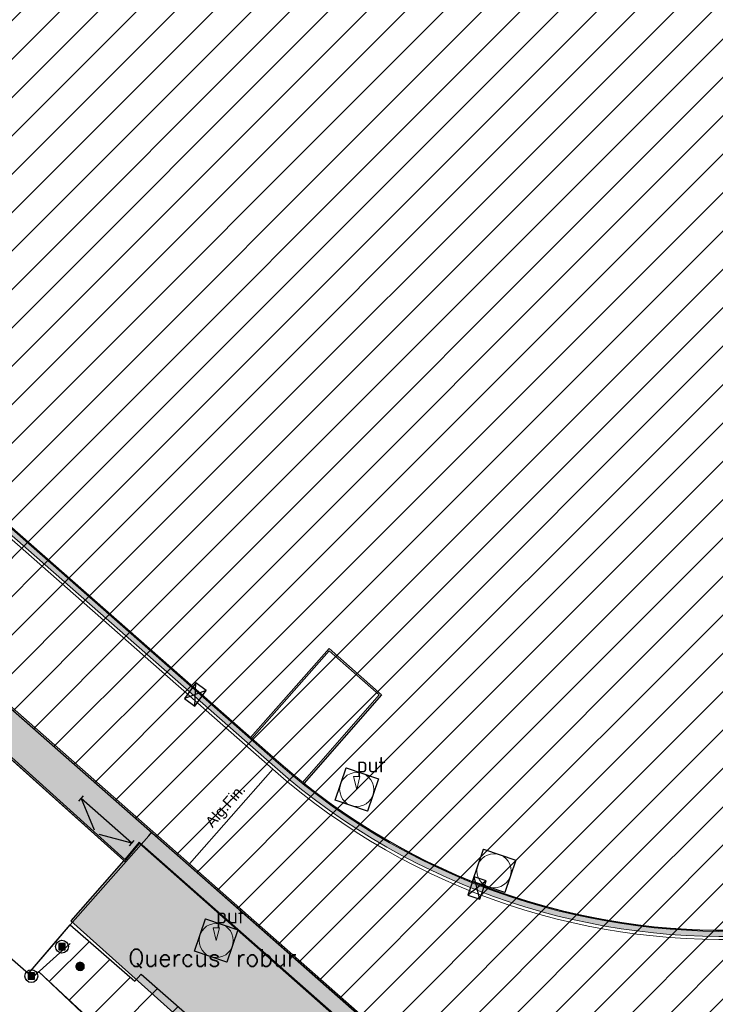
# Model space of a CAD drawing. Header units: metres. Extents: x 102852 to 106916, y 385458 to 392749.
# Tile 19 of 47: x 105008 to 105049, y 388151 to 388209. Entities that reach past the tile are written whole.
import ezdxf
from ezdxf.enums import TextEntityAlignment as Align

# ---------------------------------------------------------------- set-up
doc = ezdxf.new("R2010")
doc.units = ezdxf.units.M
for name, color, linetype, lineweight in [('0-ATLETIEK', 31, 'Continuous', 30), ('0-BEPLANTING', 14, 'Continuous', 30), ('0-GRAS SPORTVELDEN', 3, 'Continuous', 30), ('0-VERHARDING', 9, 'Continuous', 30), ('al-ondergrond-A', 252, 'Continuous', 15), ('B-WE-GR-GROND-S', 32, 'Continuous', 30), ('B-WE-GR-STRUIK-G', 90, 'Continuous', 13), ('B-WE-IE-MEUBILAIR_WEGMEUBILAIR-S', 7, 'Continuous', 30), ('B-WE-RI-HWA_KOLK_STRAATKOLK-S', 150, 'Continuous', 30), ('B-WE-RI-INSPECTIEPUT_ALGEMEEN-S', 7, 'Continuous', 30), ('B-WE-VH-KANTVERHARDING-G', 60, 'Continuous', 13), ('Bomen', 84, 'Continuous', 0), ('Boomsoort', 10, 'Continuous', 0), ('N-WE-IE-TERREINAFSCHEIDING_KUNSTMATIG_HEKWERK-G', 6, 'Continuous', 0), ('X-XX-AL-TEKENBLAD_HULPLIJN-G', 31, 'Continuous', 25), ('X-XX-AL-TEKST_ALGEMEEN-T', 7, 'Continuous', 13)]:
    doc.layers.add(name, color=color, linetype=linetype, lineweight=lineweight)
for name, color, linetype in [('Alg.Fin.', 7, 'Continuous'), ('B-10', 60, 'Continuous'), ('B-6', 60, 'Continuous'), ('B10', 60, 'Continuous'), ('goot', 31, 'Continuous'), ('maaitegel', 31, 'Continuous')]:
    doc.layers.add(name, color=color, linetype=linetype)
doc.styles.add('NLCS-ISO', font='NLCS-ISO.ttf')
doc.styles.add('NLCS-ISO-M200-T25', font='NLCS-ISO.ttf', dxfattribs={"height": 0.5})
doc.styles.get("Standard").update_dxf_attribs({"font": 'NLCS-ISO.ttf'})
doc.styles.add('Style-txt', font='txt.shx')

# ---------------------------------------------------------------- blocks, each defined once
blk = doc.blocks.new('B-SRI-PUT_VWA-SO')
at = {"lineweight": 0}
blk.add_circle((0, 0), 2, dxfattribs=at)
blk.add_3dface([(-2, 2), (2, 2), (2, -2), (-2, -2)])
blk.add_3dface([(2, -2), (2, 2), (-2, 2), (-2, -2)], dxfattribs=at)
blk = doc.blocks.new('opmerking')
at = {"layer": 'X-XX-AL-TEKST_ALGEMEEN-T'}
for p, q in [((-0.37, 1.5), (0, 0)), ((0.37, 1.5), (-0.37, 1.5)), ((0.37, 1.5), (0, 0))]:
    blk.add_line(p, q, dxfattribs=at)
blk = doc.blocks.new('opmerkingen_2')
at = {"layer": 'B-WE-GR-GROND-S'}
blk.add_blockref('opmerking', (0, 0), dxfattribs=at)
at = {"layer": 'X-XX-AL-TEKST_ALGEMEEN-T', "color": 7, "style": 'NLCS-ISO-M200-T25'}
blk.add_attdef('OPMERKINGEN', (0, 0), '', height=1.8, dxfattribs=at)
blk = doc.blocks.new('Straatkolk 300x450')
at = {"layer": 'B-WE-RI-HWA_KOLK_STRAATKOLK-S'}
for p, q in [((-1.13, -0.75), (1.13, 0.75)), ((1.13, -0.75), (-1.13, 0.75))]:
    blk.add_line(p, q, dxfattribs=at)
blk.add_3dface([(-1.13, -0.75), (1.13, -0.75), (1.13, 0.75), (-1.13, 0.75)], dxfattribs=at)
blk = doc.blocks.new('SIE-WEG_PAAL_VAST_4')
blk.add_hatch(color=256).paths.add_polyline_path([(-0.37, -0.37), (-0.37, 0.37), (0.37, 0.37), (0.37, -0.37)])
blk.add_circle((0, 0), 0.75)
blk.add_3dface([(0.37, 0.37), (-0.37, 0.37), (-0.37, -0.37), (0.37, -0.37)])
at = {"style": 'NLCS-ISO'}
blk.add_attdef('TYPE', (0, 0), '', height=1.75, dxfattribs=at)
blk = doc.blocks.new('MPOLYGON_411')
at = {"layer": 'Bomen', "flags": 128}
for points in [[(105011.137, 388153.508), (105011.132, 388153.459), (105011.632, 388153.459)], [(105011.132, 388153.459), (105011.137, 388153.41), (105011.627, 388153.41)], [(105011.132, 388153.459), (105011.632, 388153.459), (105011.627, 388153.41)], [(105011.151, 388153.555), (105011.137, 388153.508), (105011.627, 388153.508)], [(105011.137, 388153.508), (105011.627, 388153.508), (105011.632, 388153.459)], [(105011.137, 388153.41), (105011.151, 388153.364), (105011.613, 388153.364)], [(105011.137, 388153.41), (105011.627, 388153.41), (105011.613, 388153.364)], [(105011.174, 388153.598), (105011.151, 388153.555), (105011.613, 388153.555)], [(105011.151, 388153.555), (105011.613, 388153.555), (105011.627, 388153.508)], [(105011.205, 388153.636), (105011.174, 388153.598), (105011.59, 388153.598)], [(105011.174, 388153.598), (105011.59, 388153.598), (105011.613, 388153.555)], [(105011.243, 388153.667), (105011.205, 388153.636), (105011.559, 388153.636)], [(105011.205, 388153.636), (105011.559, 388153.636), (105011.59, 388153.598)], [(105011.286, 388153.69), (105011.243, 388153.667), (105011.521, 388153.667)], [(105011.243, 388153.667), (105011.521, 388153.667), (105011.559, 388153.636)], [(105011.333, 388153.704), (105011.286, 388153.69), (105011.478, 388153.69)], [(105011.286, 388153.69), (105011.478, 388153.69), (105011.521, 388153.667)], [(105011.382, 388153.709), (105011.333, 388153.704), (105011.431, 388153.704)], [(105011.333, 388153.704), (105011.431, 388153.704), (105011.478, 388153.69)], [(105011.151, 388153.364), (105011.174, 388153.32), (105011.59, 388153.32)], [(105011.151, 388153.364), (105011.613, 388153.364), (105011.59, 388153.32)], [(105011.174, 388153.32), (105011.205, 388153.282), (105011.559, 388153.282)], [(105011.174, 388153.32), (105011.59, 388153.32), (105011.559, 388153.282)], [(105011.205, 388153.282), (105011.243, 388153.251), (105011.521, 388153.251)], [(105011.205, 388153.282), (105011.559, 388153.282), (105011.521, 388153.251)], [(105011.243, 388153.251), (105011.286, 388153.228), (105011.478, 388153.228)], [(105011.243, 388153.251), (105011.521, 388153.251), (105011.478, 388153.228)], [(105011.286, 388153.228), (105011.333, 388153.214), (105011.431, 388153.214)], [(105011.286, 388153.228), (105011.478, 388153.228), (105011.431, 388153.214)], [(105011.333, 388153.214), (105011.431, 388153.214), (105011.382, 388153.209)]]:
    blk.add_lwpolyline(points, close=True, dxfattribs=at)
at = {"layer": 'Bomen', "color": 74, "true_color": 0x55aa00, "flags": 128}
for points in [[(105011.132, 388153.459), (105011.137, 388153.508)], [(105011.137, 388153.41), (105011.132, 388153.459)], [(105011.137, 388153.508), (105011.151, 388153.555)], [(105011.151, 388153.364), (105011.137, 388153.41)], [(105011.151, 388153.555), (105011.174, 388153.598)], [(105011.174, 388153.598), (105011.205, 388153.636)], [(105011.205, 388153.636), (105011.243, 388153.667)], [(105011.243, 388153.667), (105011.286, 388153.69)], [(105011.286, 388153.69), (105011.333, 388153.704)], [(105011.333, 388153.704), (105011.382, 388153.709)], [(105011.382, 388153.709), (105011.431, 388153.704)], [(105011.431, 388153.704), (105011.478, 388153.69)], [(105011.478, 388153.69), (105011.521, 388153.667)], [(105011.521, 388153.667), (105011.559, 388153.636)], [(105011.559, 388153.636), (105011.59, 388153.598)], [(105011.59, 388153.598), (105011.613, 388153.555)], [(105011.613, 388153.555), (105011.627, 388153.508)], [(105011.627, 388153.41), (105011.613, 388153.364)], [(105011.627, 388153.508), (105011.632, 388153.459)], [(105011.632, 388153.459), (105011.627, 388153.41)], [(105011.174, 388153.32), (105011.151, 388153.364)], [(105011.205, 388153.282), (105011.174, 388153.32)], [(105011.243, 388153.251), (105011.205, 388153.282)], [(105011.286, 388153.228), (105011.243, 388153.251)], [(105011.333, 388153.214), (105011.286, 388153.228)], [(105011.382, 388153.209), (105011.333, 388153.214)], [(105011.431, 388153.214), (105011.382, 388153.209)], [(105011.478, 388153.228), (105011.431, 388153.214)], [(105011.521, 388153.251), (105011.478, 388153.228)], [(105011.559, 388153.282), (105011.521, 388153.251)], [(105011.59, 388153.32), (105011.559, 388153.282)], [(105011.613, 388153.364), (105011.59, 388153.32)]]:
    blk.add_lwpolyline(points, dxfattribs=at)
at = {"layer": 'Bomen'}
for points in [[(105011.137, 388153.508), (105011.132, 388153.459), (105011.632, 388153.459)], [(105011.151, 388153.555), (105011.137, 388153.508), (105011.627, 388153.508)], [(105011.137, 388153.508), (105011.627, 388153.508), (105011.632, 388153.459)], [(105011.174, 388153.598), (105011.151, 388153.555), (105011.613, 388153.555)], [(105011.151, 388153.555), (105011.613, 388153.555), (105011.627, 388153.508)], [(105011.205, 388153.636), (105011.174, 388153.598), (105011.59, 388153.598)], [(105011.174, 388153.598), (105011.59, 388153.598), (105011.613, 388153.555)], [(105011.243, 388153.667), (105011.205, 388153.636), (105011.559, 388153.636)], [(105011.205, 388153.636), (105011.559, 388153.636), (105011.59, 388153.598)], [(105011.286, 388153.69), (105011.243, 388153.667), (105011.521, 388153.667)], [(105011.243, 388153.667), (105011.521, 388153.667), (105011.559, 388153.636)], [(105011.333, 388153.704), (105011.286, 388153.69), (105011.478, 388153.69)], [(105011.286, 388153.69), (105011.478, 388153.69), (105011.521, 388153.667)], [(105011.382, 388153.709), (105011.333, 388153.704), (105011.431, 388153.704)], [(105011.333, 388153.704), (105011.431, 388153.704), (105011.478, 388153.69)]]:
    blk.add_solid(points, dxfattribs=at)
at = {"layer": 'Bomen', "extrusion": (0, 0, -1)}
for points in [[(-105011.132, 388153.459), (-105011.137, 388153.41), (-105011.627, 388153.41)], [(-105011.132, 388153.459), (-105011.632, 388153.459), (-105011.627, 388153.41)], [(-105011.137, 388153.41), (-105011.151, 388153.364), (-105011.613, 388153.364)], [(-105011.137, 388153.41), (-105011.627, 388153.41), (-105011.613, 388153.364)], [(-105011.151, 388153.364), (-105011.174, 388153.32), (-105011.59, 388153.32)], [(-105011.151, 388153.364), (-105011.613, 388153.364), (-105011.59, 388153.32)], [(-105011.174, 388153.32), (-105011.205, 388153.282), (-105011.559, 388153.282)], [(-105011.174, 388153.32), (-105011.59, 388153.32), (-105011.559, 388153.282)], [(-105011.205, 388153.282), (-105011.243, 388153.251), (-105011.521, 388153.251)], [(-105011.205, 388153.282), (-105011.559, 388153.282), (-105011.521, 388153.251)], [(-105011.243, 388153.251), (-105011.286, 388153.228), (-105011.478, 388153.228)], [(-105011.243, 388153.251), (-105011.521, 388153.251), (-105011.478, 388153.228)], [(-105011.286, 388153.228), (-105011.333, 388153.214), (-105011.431, 388153.214)], [(-105011.286, 388153.228), (-105011.478, 388153.228), (-105011.431, 388153.214)], [(-105011.333, 388153.214), (-105011.431, 388153.214), (-105011.382, 388153.209)]]:
    blk.add_solid(points, dxfattribs=at)
blk = doc.blocks.new('wp te handhaven')
at = {"color": 251, "lineweight": 30, "true_color": 0x636466}
blk.add_line((0, 0), (-2.961, 0.48), dxfattribs=at)
for points in [[(-2.985, 0.332), (-2.937, 0.629)], [(-2.961, 0.48), (-1.736, -0.395)], [(0, 0), (-1.439, -0.443)], [(-0.024, -0.149), (0.024, 0.149)]]:
    blk.add_lwpolyline(points, dxfattribs=at)

msp = doc.modelspace()

# ---------------------------------------------------------------- hatches: boundary and pattern name
at = {"layer": '0-ATLETIEK'}
h = msp.add_hatch(dxfattribs=at)
h.set_pattern_fill('ANSI31', color=256, scale=0.5)
h.paths.add_polyline_path([(104949.744, 388260.667), (104948.765, 388257.879), (104947.964, 388255.036), (104947.342, 388252.147), (104946.926, 388249.427), (104946.67, 388246.687), (104946.575, 388243.937), (104946.64, 388241.186), (104946.865, 388238.443), (104947.251, 388235.718), (104947.795, 388233.02), (104948.495, 388230.359), (104938.483, 388239.174), (104933.442, 388233.477), (104962.602, 388207.846), (105017.728, 388159.385), (105031.722, 388147.07), (105034.252, 388149.944), (105035.263, 388149.622), (105037.402, 388149.022), (105039.567, 388148.522), (105042.042, 388148.08), (105044.536, 388147.77), (105046.548, 388147.617), (105048.366, 388147.553), (105050.645, 388147.57), (105051.843, 388147.624), (105053.159, 388147.717), (105053.995, 388147.796), (105056.718, 388148.156), (105059.417, 388148.674), (105062.08, 388149.347), (105064.7, 388150.173), (105067.268, 388151.15), (105069.944, 388152.366), (105072.54, 388153.745), (105075.045, 388155.283), (105077.45, 388156.972), (105079.746, 388158.806), (105081.924, 388160.779), (105083.976, 388162.884), (105085.894, 388165.11), (105087.671, 388167.452), (105089.299, 388169.899), (105090.82, 388172.529), (105092.17, 388175.251), (105093.343, 388178.054), (105094.335, 388180.926), (105095.141, 388183.856), (105095.757, 388186.831), (105096.183, 388189.84), (105096.415, 388192.87), (105096.453, 388195.908), (105096.296, 388198.942), (105096, 388201.659), (105095.546, 388204.355), (105094.936, 388207.019), (105094.173, 388209.644), (105093.258, 388212.22), (105092.196, 388214.738), (105090.989, 388217.19), (105089.641, 388219.568), (105088.068, 388221.994), (105086.349, 388224.318), (105084.49, 388226.532), (105082.499, 388228.628), (105080.383, 388230.597), (105025.245, 388279.104), (105023.001, 388280.957), (105020.647, 388282.669), (105018.192, 388284.233), (105015.646, 388285.644), (105013.019, 388286.896), (105010.319, 388287.985), (105007.558, 388288.906), (105004.746, 388289.656), (105001.893, 388290.232), (104999.01, 388290.632), (104996.107, 388290.855), (104993.197, 388290.899), (104990.244, 388290.761), (104987.305, 388290.439), (104984.392, 388289.935), (104981.516, 388289.251), (104978.689, 388288.388), (104975.92, 388287.352), (104973.222, 388286.144), (104970.604, 388284.772), (104968.076, 388283.238), (104965.649, 388281.55), (104963.332, 388279.715), (104961.133, 388277.738), (104959.062, 388275.629), (104957.128, 388273.396), (104955.337, 388271.045), (104953.697, 388268.588), (104952.215, 388266.032), (104950.895, 388263.388)])
h.paths.add_polyline_path([(105017.918, 388274.838), (105018.51, 388274.352), (105010.488, 388265.156), (105019.139, 388257.529), (105020.44, 388258.99), (105062.03, 388222.393), (105060.712, 388220.92), (105069.442, 388213.17), (105077.571, 388222.31, -0.934714), (105024.482, 388164.158), (105029.017, 388169.34), (105025.947, 388172.05), (105021.351, 388166.848), (104967.876, 388213.845, -0.090112), (104959.113, 388224.907), (104961.963, 388228.175), (104997.111, 388197.258), (104995.528, 388195.385), (105003.163, 388188.865), (105007.795, 388194.163), (105000.191, 388200.845), (104998.595, 388198.97), (104966.889, 388226.841), (104985.096, 388247.451), (104985.665, 388246.937), (104989.961, 388251.891), (104988.159, 388253.422), (104987.623, 388252.883), (104966.246, 388271.616), (104968.225, 388273.436), (104970.323, 388275.117), (104972.531, 388276.651), (104974.838, 388278.031), (104977.233, 388279.251), (104979.706, 388280.305), (104982.245, 388281.188), (104984.839, 388281.896), (104987.474, 388282.427), (104990.14, 388282.776), (104992.823, 388282.944), (104995.511, 388282.928), (104998.192, 388282.729), (105000.853, 388282.348), (105003.482, 388281.787), (105006.067, 388281.049), (105008.596, 388280.136), (105011.057, 388279.053), (105013.438, 388277.805), (105015.728, 388276.398)], flags=16)
h.paths.add_polyline_path([(105050.477, 388161.654), (105060.103, 388183.363), (105061.882, 388182.576), (105062.944, 388184.559), (105064.596, 388183.614), (105066.181, 388182.558), (105067.691, 388181.398), (105069.118, 388180.137), (105070.457, 388178.783), (105071.651, 388177.403), (105072.753, 388175.949), (105073.377, 388175.001), (105073.957, 388174.024), (105074.008, 388173.938), (105073.921, 388173.889), (105051.622, 388160.491, -2.223758)], flags=0)
h.paths.add_polyline_path([(105058.156, 388173.048), (105069.256, 388173.048), (105069.256, 388175.748), (105058.156, 388175.748)], flags=8)
h.paths.add_polyline_path([(105064.337, 388193.13), (105069.602, 388202.6), (105082.903, 388195.183), (105077.632, 388185.753)], flags=0)
h.paths.add_polyline_path([(105068.229, 388192.753), (105079.329, 388192.753), (105079.329, 388195.453), (105068.229, 388195.453)], flags=8)
h.paths.add_polyline_path([(105070.339, 388195.56), (105077.839, 388195.56), (105077.839, 388197.36), (105070.339, 388197.36)], flags=8)
h.paths.add_polyline_path([(105013.98, 388218.441), (105027.137, 388218.441), (105027.137, 388221.141), (105013.98, 388221.141)], flags=8)
at = {"layer": '0-BEPLANTING', "ltscale": 0.2}
h = msp.add_hatch(dxfattribs=at)
h.set_pattern_fill('ANSI31', color=256, scale=0.1, pattern_type=2)
h.set_pattern_definition([(45, (0, 0), (-1.122532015, 1.122532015), [])])
h.paths.add_polyline_path([(105065.737, 388136.462), (105067.35, 388138.352), (105071.351, 388142.347), (105071.081, 388142.576), (105072.148, 388141.63), (105101.068, 388172.737), (105108.535, 388185.584), (105118.803, 388203.572), (105116.556, 388206.183), (105105.283, 388216.058), (105068.962, 388247.964), (105041.039, 388272.612), (105028.48, 388284.381), (105012.706, 388305.132), (104993.469, 388321.613), (105005.563, 388330.004), (105028.796, 388296.517), (105043.871, 388275.93), (105049.991, 388269.913), (105088.319, 388237.582), (105113.464, 388214.082), (105118.301, 388210.551), (105121.361, 388206.818), (105120.522, 388203.662), (105101.899, 388171.82), (105076.595, 388144.271), (105049.734, 388115.215), (105008.947, 388153.16), (105008.619, 388152.827), (105008.36, 388153.037), (105010.81, 388155.895), (105014.58, 388152.596), (105014.956, 388153.014), (105031.58, 388138.45), (105031.007, 388137.708), (105033.349, 388135.83), (105049.124, 388121.946), (105062.799, 388137.552), (105063.537, 388138.393)])
at = {"layer": '0-GRAS SPORTVELDEN', "ltscale": 0.2}
h = msp.add_hatch(dxfattribs=at)
h.set_pattern_fill('ANSI31', color=256, scale=0.5, style=0)
h.paths.add_polyline_path([(105018.51, 388274.352), (105017.918, 388274.838), (105015.728, 388276.398), (105013.438, 388277.805), (105011.057, 388279.053), (105008.596, 388280.136), (105006.067, 388281.049), (105003.482, 388281.787), (105000.853, 388282.348), (104998.192, 388282.729), (104995.511, 388282.928), (104992.823, 388282.944), (104990.14, 388282.776), (104987.474, 388282.427), (104984.839, 388281.896), (104982.245, 388281.188), (104979.706, 388280.305), (104977.233, 388279.251), (104974.838, 388278.031), (104972.531, 388276.651), (104970.323, 388275.117), (104968.225, 388273.436), (104966.246, 388271.616), (104987.623, 388252.883), (104988.159, 388253.422), (104989.961, 388251.891), (104985.665, 388246.937), (104985.096, 388247.451), (104966.889, 388226.841), (104998.595, 388198.97), (105000.191, 388200.845), (105007.795, 388194.163), (105003.163, 388188.865), (104995.528, 388195.385), (104997.111, 388197.258), (104961.963, 388228.175), (104959.113, 388224.907, 0.090112), (104967.876, 388213.845), (105021.351, 388166.848), (105025.947, 388172.05), (105029.017, 388169.34), (105024.482, 388164.158, 0.934714), (105077.571, 388222.31), (105069.442, 388213.17), (105060.712, 388220.92), (105062.03, 388222.393), (105020.44, 388258.99), (105019.139, 388257.529), (105010.488, 388265.156)])
h.paths.add_polyline_path([(105050.477, 388161.654), (105060.103, 388183.363), (105061.882, 388182.576), (105062.944, 388184.559), (105064.596, 388183.614), (105066.181, 388182.558), (105067.691, 388181.398), (105069.118, 388180.137), (105070.457, 388178.783), (105071.651, 388177.403), (105072.753, 388175.949), (105073.377, 388175.001), (105073.957, 388174.024), (105074.008, 388173.938), (105073.921, 388173.889), (105051.622, 388160.491, -2.223758)], flags=16)
h.paths.add_polyline_path([(105064.337, 388193.13), (105069.602, 388202.6), (105082.903, 388195.183), (105077.632, 388185.753)], flags=16)
at = {"layer": '0-VERHARDING', "ltscale": 0.2}
h = msp.add_hatch(color=256, dxfattribs=at)
h.paths.add_polyline_path([(105013.944, 388159.642), (105010.841, 388156.124), (105033.359, 388135.941), (105039.033, 388142.389), (105048.368, 388134.175), (105053.786, 388140.331), (105056.814, 388137.667), (105059.669, 388140.911), (105061.119, 388139.635), (105067.53, 388146.936), (105071.59, 388143.375), (105073.62, 388145.681), (105067.664, 388150.922), (105069.916, 388151.946), (105072.205, 388153.141), (105074.427, 388154.458), (105076.575, 388155.892), (105078.642, 388157.441), (105080.657, 388159.12), (105082.687, 388161.022), (105084.603, 388163.039), (105086.399, 388165.164), (105088.068, 388167.39), (105089.605, 388169.708), (105091.138, 388172.359), (105092.498, 388175.102), (105093.68, 388177.926), (105094.679, 388180.82), (105095.49, 388183.772), (105096.112, 388186.77), (105096.54, 388189.801), (105096.774, 388192.854), (105096.812, 388195.915), (105096.655, 388198.971), (105096.356, 388201.709), (105095.899, 388204.425), (105095.285, 388207.11), (105094.516, 388209.754), (105093.594, 388212.35), (105092.523, 388214.887), (105091.307, 388217.358), (105089.949, 388219.755), (105088.364, 388222.199), (105086.632, 388224.541), (105084.759, 388226.772), (105082.752, 388228.884), (105080.621, 388230.867), (105025.483, 388279.374), (105023.221, 388281.241), (105020.849, 388282.966), (105018.376, 388284.543), (105015.811, 388285.964), (105013.163, 388287.226), (105010.444, 388288.323), (105007.661, 388289.251), (105004.828, 388290.007), (105001.953, 388290.587), (104999.048, 388290.99), (104996.124, 388291.214), (104993.191, 388291.259), (104990.216, 388291.12), (104987.255, 388290.796), (104984.32, 388290.288), (104981.422, 388289.598), (104978.573, 388288.729), (104975.784, 388287.685), (104973.065, 388286.468), (104970.427, 388285.085), (104967.88, 388283.54), (104965.434, 388281.839), (104963.099, 388279.99), (104960.884, 388277.998), (104958.797, 388275.872), (104956.848, 388273.622), (104955.043, 388271.254), (104953.391, 388268.777), (104951.897, 388266.202), (104950.568, 388263.539), (104949.408, 388260.797), (104948.422, 388257.988), (104947.614, 388255.122), (104946.987, 388252.212), (104946.577, 388249.541), (104946.32, 388246.851), (104946.216, 388244.151), (104946.27, 388241.373), (104943.248, 388237.934), (104938.281, 388242.269), (104930.386, 388233.243), (105004.789, 388167.835)])
h.paths.add_polyline_path([(104948.765, 388257.879), (104949.744, 388260.667), (104950.895, 388263.388), (104952.215, 388266.032), (104953.697, 388268.588), (104955.337, 388271.045), (104957.128, 388273.396), (104959.062, 388275.629), (104961.133, 388277.738), (104963.332, 388279.715), (104965.649, 388281.55), (104968.076, 388283.238), (104970.604, 388284.772), (104973.222, 388286.144), (104975.92, 388287.352), (104978.689, 388288.388), (104981.516, 388289.251), (104984.392, 388289.935), (104987.305, 388290.439), (104990.244, 388290.761), (104993.197, 388290.899), (104996.107, 388290.855), (104999.01, 388290.632), (105001.893, 388290.232), (105004.746, 388289.656), (105007.558, 388288.906), (105010.319, 388287.985), (105013.019, 388286.896), (105015.646, 388285.644), (105018.192, 388284.233), (105020.647, 388282.669), (105023.001, 388280.957), (105025.245, 388279.104), (105080.383, 388230.597), (105082.499, 388228.628), (105084.49, 388226.532), (105086.349, 388224.318), (105088.068, 388221.994), (105089.641, 388219.568), (105090.989, 388217.19), (105092.196, 388214.738), (105093.258, 388212.22), (105094.173, 388209.644), (105094.936, 388207.019), (105095.546, 388204.355), (105096, 388201.659), (105096.296, 388198.942), (105096.453, 388195.908), (105096.415, 388192.87), (105096.183, 388189.84), (105095.757, 388186.831), (105095.141, 388183.856), (105094.335, 388180.926), (105093.343, 388178.054), (105092.17, 388175.251), (105090.82, 388172.529), (105089.299, 388169.899), (105087.671, 388167.452), (105085.894, 388165.11), (105083.976, 388162.884), (105081.924, 388160.779), (105079.746, 388158.806), (105077.45, 388156.972), (105075.045, 388155.283), (105072.54, 388153.745), (105069.944, 388152.366), (105067.268, 388151.15), (105064.7, 388150.173), (105062.08, 388149.347), (105059.417, 388148.674), (105056.718, 388148.156), (105053.995, 388147.796), (105053.159, 388147.717), (105051.843, 388147.624), (105050.645, 388147.57), (105048.366, 388147.553), (105046.548, 388147.617), (105044.536, 388147.77), (105042.042, 388148.08), (105039.567, 388148.522), (105037.402, 388149.022), (105035.263, 388149.622), (105034.252, 388149.944), (105031.722, 388147.07), (105017.728, 388159.385), (104962.602, 388207.846), (104933.442, 388233.477), (104938.483, 388239.174), (104948.495, 388230.359), (104947.795, 388233.02), (104947.251, 388235.718), (104946.865, 388238.443), (104946.64, 388241.186), (104946.575, 388243.937), (104946.67, 388246.687), (104946.926, 388249.427), (104947.342, 388252.147), (104947.964, 388255.036)], flags=16)
at = {"layer": 'maaitegel', "linetype": 'Continuous', "lineweight": 9}
h = msp.add_hatch(color=256, dxfattribs=at)
edge = h.paths.add_edge_path()
edge.add_arc((104993.936, 388243.489), 39.53, 208.00919, 228.68118, ccw=False)
edge.add_line((104959.036, 388224.925), (104961.95, 388228.266))
edge.add_line((104961.95, 388228.266), (104962.002, 388228.22))
edge.add_line((104962.002, 388228.22), (104997.224, 388197.238))
edge.add_line((104997.224, 388197.238), (104997.435, 388197.477))
edge.add_line((104997.435, 388197.477), (104961.981, 388228.664))
edge.add_line((104961.981, 388228.664), (104958.692, 388224.934))
edge.add_arc((104993.936, 388243.489), 39.83, 207.76593, 228.68118)
edge.add_line((104967.638, 388213.575), (105022.771, 388165.121))
edge.add_line((105022.771, 388165.121), (105022.969, 388165.346))
edge.add_line((105022.969, 388165.346), (104967.836, 388213.8))
h = msp.add_hatch(color=256, dxfattribs=at)
edge = h.paths.add_edge_path()
edge.add_line((105022.771, 388165.121), (105022.969, 388165.346))
edge.add_arc((105049.062, 388195.028), 39.52, 228.68118, 408.68118)
edge.add_line((105075.155, 388224.709), (105075.353, 388224.934))
edge.add_arc((105049.062, 388195.028), 39.82, -131.31882, 48.68118, ccw=False)

# ---------------------------------------------------------------- linework, layer by layer
at = {"layer": 'Alg.Fin.', "linetype": 'Continuous', "lineweight": 9}
msp.add_line((105022.652, 388164.986), (105017.794, 388159.46), dxfattribs=at)
at = {"layer": 'B-10', "linetype": 'Continuous', "lineweight": 9}
for p, q in [((104962.602, 388207.846), (105017.728, 388159.385)), ((104962.668, 388207.921), (105017.794, 388159.46)), ((105025.956, 388171.908), (105028.877, 388169.331)), ((105014.011, 388159.717), (105005.683, 388167.198)), ((105013.944, 388159.642), (105005.616, 388167.123)), ((105031.722, 388147.07), (105017.728, 388159.385)), ((105017.794, 388159.46), (105031.713, 388147.211))]:
    msp.add_line(p, q, dxfattribs=at)
at = {"layer": 'B-6', "linetype": 'Continuous', "lineweight": 9}
for p, q in [((105023.008, 388165.391), (104967.876, 388213.845)), ((105022.969, 388165.346), (104967.836, 388213.8)), ((105013.992, 388159.6), (105014.857, 388160.645)), ((105014.85, 388160.731), (105014.011, 388159.717)), ((105014.85, 388160.731), (105031.802, 388145.781)), ((105031.807, 388145.697), (105014.857, 388160.645)), ((105013.944, 388159.642), (105013.992, 388159.6))]:
    msp.add_line(p, q, dxfattribs=at)
for radius in [39.52, 39.46]:
    msp.add_arc((105049.062, 388195.028), radius, 228.68118, 48.68118, dxfattribs=at)
at = {"layer": 'B-WE-GR-STRUIK-G', "flags": 128}
msp.add_lwpolyline([(105008.947, 388153.16), (105019.949, 388142.751), (105031.093, 388132.448), (105049.734, 388115.215)], dxfattribs=at)
at = {"layer": 'B-WE-VH-KANTVERHARDING-G', "flags": 128}
msp.add_lwpolyline([(105008.36, 388153.037), (105009.721, 388154.609), (105010.81, 388155.895)], dxfattribs=at)
at = {"layer": 'B10', "linetype": 'Continuous', "lineweight": 9}
for p, q in [((105021.351, 388166.848), (105025.947, 388172.05)), ((105025.956, 388171.908), (105021.426, 388166.782)), ((105025.947, 388172.05), (105029.017, 388169.34)), ((105024.404, 388164.22), (105028.877, 388169.331)), ((105029.017, 388169.34), (105024.482, 388164.158)), ((105021.351, 388166.848), (105021.426, 388166.782)), ((105024.404, 388164.22), (105024.482, 388164.158))]:
    msp.add_line(p, q, dxfattribs=at)
at = {"layer": 'Defpoints', "flags": 128}
for points in [[(105118.301, 388210.551), (105121.361, 388206.818), (105120.522, 388203.662), (105101.899, 388171.82), (105076.595, 388144.271), (105049.734, 388115.215), (105008.947, 388153.16), (105008.619, 388152.827), (105008.36, 388153.037), (105010.81, 388155.895), (105014.58, 388152.596), (105014.956, 388153.014), (105031.58, 388138.45), (105031.007, 388137.708), (105033.349, 388135.83), (105049.124, 388121.946), (105062.799, 388137.552), (105063.537, 388138.393), (105065.737, 388136.462)], [(105101.899, 388171.82), (105076.595, 388144.271), (105049.734, 388115.215), (105008.947, 388153.16), (105008.619, 388152.827), (105008.36, 388153.037), (105010.81, 388155.895), (105014.58, 388152.596), (105014.956, 388153.014), (105031.58, 388138.45), (105031.007, 388137.708), (105033.349, 388135.83), (105049.124, 388121.946), (105062.799, 388137.552), (105063.537, 388138.393), (105065.737, 388136.462), (105067.35, 388138.352), (105071.351, 388142.347), (105071.081, 388142.576), (105072.148, 388141.63), (105101.068, 388172.737)], [(105010.81, 388155.895), (105015.397, 388161.098), (105015.587, 388161.315)], [(105005.978, 388155.1), (105008.36, 388153.037)]]:
    msp.add_lwpolyline(points, dxfattribs=at)
at = {"layer": 'goot', "linetype": 'Continuous', "lineweight": 9}
for p, q in [((104967.526, 388213.447), (105022.652, 388164.986)), ((105022.771, 388165.121), (104967.638, 388213.575))]:
    msp.add_line(p, q, dxfattribs=at)
for radius in [40, 39.82]:
    msp.add_arc((105049.062, 388195.028), radius, 228.68118, 48.68118, dxfattribs=at)
at = {"layer": 'N-WE-IE-TERREINAFSCHEIDING_KUNSTMATIG_HEKWERK-G', "flags": 128}
msp.add_lwpolyline([(105004.339, 388156.458), (105005.852, 388155.209), (105008.529, 388152.891), (105008.619, 388152.827), (105010.807, 388154.803)], dxfattribs=at)
at = {"layer": 'X-XX-AL-TEKENBLAD_HULPLIJN-G'}
msp.add_lwpolyline([(104967.876, 388213.845), (105021.351, 388166.848), (105025.947, 388172.05), (105029.017, 388169.34), (105024.482, 388164.158), (105024.482, 388164.158, 0.934714), (105077.571, 388222.31), (105069.442, 388213.17), (105060.712, 388220.92), (105062.03, 388222.393), (105020.44, 388258.99), (105019.139, 388257.529), (105010.488, 388265.156), (105018.522, 388274.366)], format="xyb", dxfattribs=at)
for points in [[(105031.722, 388147.07), (105017.728, 388159.385), (104962.602, 388207.846)], [(105004.789, 388167.835), (105013.944, 388159.642)], [(105013.944, 388159.642), (105010.841, 388156.124), (105033.359, 388135.941)]]:
    msp.add_lwpolyline(points, dxfattribs=at)

# ---------------------------------------------------------------- block references
at = {"layer": 'al-ondergrond-A', "xscale": 1.31772156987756, "yscale": 1.31772156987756, "zscale": 1.31772156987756, "rotation": 327.8744661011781}
msp.add_blockref('wp te handhaven', (105014.414, 388160.663), dxfattribs=at)
at = {"layer": 'B-WE-IE-MEUBILAIR_WEGMEUBILAIR-S', "xscale": 0.5, "yscale": 0.5, "zscale": 0.5, "rotation": 360}
for p in [(105010.322, 388154.613), (105008.529, 388152.891)]:
    msp.add_blockref('SIE-WEG_PAAL_VAST_4', p, dxfattribs=at)
at = {"layer": 'B-WE-RI-HWA_KOLK_STRAATKOLK-S', "yscale": 0.5, "zscale": 0.5}
for p, xscale, rotation in [((105018.131, 388169.354), 0.5, 54.26864707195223), ((105034.607, 388158.04), 0.4999999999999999, 71.01797268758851)]:
    msp.add_blockref('Straatkolk 300x450', p, dxfattribs=dict(at, xscale=xscale, rotation=rotation))
at = {"layer": 'B-WE-RI-INSPECTIEPUT_ALGEMEEN-S', "xscale": 0.5, "yscale": 0.5, "zscale": 0.5, "rotation": 251.01797268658}
for p in [(105027.57, 388163.803), (105035.603, 388159.048), (105035.603, 388159.048, 0.134), (105019.347, 388154.973)]:
    msp.add_blockref('B-SRI-PUT_VWA-SO', p, dxfattribs=at)
at = {"layer": 'Bomen', "rotation": 360}
msp.add_blockref('MPOLYGON_411', (0, 0, 0.134), dxfattribs=at)
at = {"layer": 'X-XX-AL-TEKST_ALGEMEEN-T'}
ref = msp.add_blockref('opmerkingen_2', (105027.57, 388163.803), dxfattribs=dict(at, xscale=0.5, yscale=0.5, zscale=0.5, rotation=360))
ref.add_attrib('OPMERKINGEN', 'put', (105027.57, 388164.803), dxfattribs={"color": 7, "height": 0.9, "style": 'NLCS-ISO-M200-T25'})
ref = msp.add_blockref('opmerkingen_2', (105019.347, 388154.973), dxfattribs=dict(at, xscale=0.5, yscale=0.5, zscale=0.5, rotation=360))
ref.add_attrib('OPMERKINGEN', 'put', (105019.347, 388155.973), dxfattribs={"color": 7, "height": 0.9, "style": 'NLCS-ISO-M200-T25'})

# ---------------------------------------------------------------- texts
at = {"layer": 'Alg.Fin.', "insert": (105019.271, 388161.403), "char_height": 0.63206, "attachment_point": 7, "rotation": 48.68118}
msp.add_mtext('\\fArial|i0|b0;Alg.Fin.', dxfattribs=at)
at = {"layer": 'Boomsoort', "style": 'Style-txt'}
msp.add_text('Quercus robur', height=1, dxfattribs=at).set_placement((105024.049, 388153.459, 0.134), align=Align.RIGHT)

doc.saveas('drawing.dxf')
